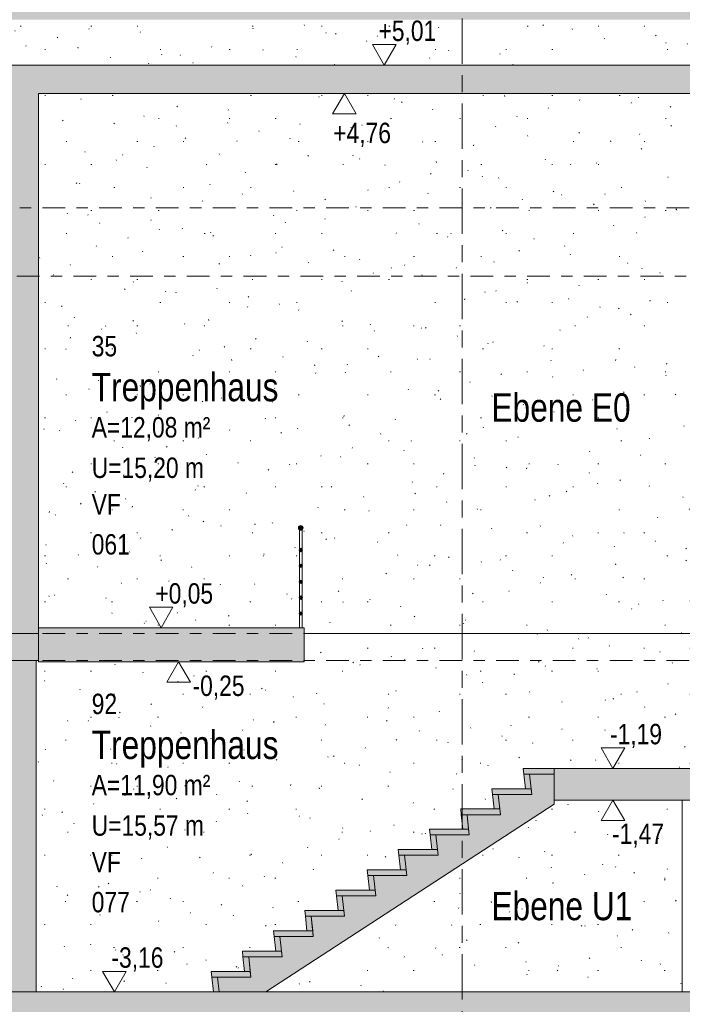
# Model space of a CAD drawing. Header units: metres. Extents: x -34 to 182, y -15 to 869.
# Tile 19 of 46: x 16 to 22, y -6 to 3. Entities that reach past the tile are written whole.
import ezdxf

# ---------------------------------------------------------------- set-up
doc = ezdxf.new("R2010")
doc.units = ezdxf.units.M
for name, pattern in [('_Ebene_', [0.4, 0.2, -0.1, 0, -0.1]), ('_Rasterlinie_', [0.75, 0.4, -0.1, 0.15, -0.1]), ('Abgebrochen', [0.714375, 0.47625, -0.238125])]:
    doc.linetypes.add(name, pattern=pattern)
for name, color, linetype, lineweight in [('A_Ebenen', 130, 'Continuous', 5), ('A_Geländer', 7, 'Continuous', 5), ('A_Geländer_Pfosten', 7, 'Continuous', 5), ('A_Geschossdecken', 7, 'Continuous', 5), ('A_Geschossdecken_Schraffur', 7, 'Continuous', 5), ('A_Hoehenkoten', 124, 'Continuous', 5), ('A_Körper_Form', 7, 'Continuous', 5), ('A_Linien_Raumtrennung', 7, 'Continuous', 5), ('A_Notizen', 130, 'Continuous', 5), ('A_Raster', 128, 'Continuous', 5), ('A_Raum-Txt', 16, 'Continuous', 5), ('A_Treppe', 38, 'Continuous', 5), ('A_Wand', 244, 'Continuous', 5), ('A_Wand_Schraff', 1, 'Continuous', 5), ('A_Wände_Oberflächenschraffur', 244, 'Continuous', 5)]:
    doc.layers.add(name, color=color, linetype=linetype, lineweight=lineweight)
doc.styles.add('Arial', font='arial.ttf', dxfattribs={"width": 0.8, "height": 0.18})
doc.styles.add('Arial_B', font='txt', dxfattribs={"width": 0.8, "height": 0.25})
pattern_1 = [(0, (20.687, 18.796), (0.813, 0.203), [0.007, -0.603, 0.007, -0.603, -3.251]), (0, (20.687, 18.796), (0.813, 0.203), [-1.219, 0.007, -1.212, 0.007, -0.603, -1.422]), (0, (20.687, 18.796), (0.813, 0.203), [-3.048, 0.007, -0.4, 0.007, -1.009]), (120, (20.991, 18.897), (-0.5823032, 0.6025787), [0.007, -0.603, 0.007, -0.603, -3.251]), (120, (20.991, 18.897), (-0.5823032, 0.6025787), [-1.219, 0.007, -1.212, 0.007, -0.603, -1.422]), (120, (20.991, 18.897), (-0.5823032, 0.6025787), [-3.048, 0.007, -0.4, 0.007, -1.009]), (240, (21.093, 19.304), (-0.2306968, -0.8055787), [0.007, -0.603, 0.007, -0.603, -3.251]), (240, (21.093, 19.304), (-0.2306968, -0.8055787), [-1.219, 0.007, -1.212, 0.007, -0.603, -1.422]), (240, (21.093, 19.304), (-0.2306968, -0.8055787), [-3.048, 0.007, -0.4, 0.007, -1.009])]

# ---------------------------------------------------------------- blocks, each defined once
blk = doc.blocks.new('Geländer - 25mm 2-8069460-E')
at = {"layer": 'A_Geländer_Pfosten', "color": 250, "lineweight": 9}
for p, q in [((18.6564, -1.8851), (18.6564, -2.0541)), ((18.6814, -1.8851), (18.6564, -1.8851)), ((18.6814, -2.0541), (18.6814, -1.8851)), ((18.6564, -2.0661), (18.6564, -2.1941)), ((18.6814, -2.1941), (18.6814, -2.0661)), ((18.6564, -2.2061), (18.6564, -2.3341)), ((18.6814, -2.3341), (18.6814, -2.2061)), ((18.6564, -2.3461), (18.6564, -2.4741)), ((18.6814, -2.4741), (18.6814, -2.3461)), ((18.6564, -2.4861), (18.6564, -2.6141)), ((18.6814, -2.6141), (18.6814, -2.4861)), ((18.6564, -2.6261), (18.6564, -2.7451)), ((18.6814, -2.7451), (18.6814, -2.6261))]:
    blk.add_line(p, q, dxfattribs=at)
blk = doc.blocks.new('Geländer - Geländer-8098466-E')
at = {"layer": 'A_Geländer', "lineweight": 9}
for points in [[(18.6689, -1.8851), (18.683, -1.8792), (18.6889, -1.8651), (18.683, -1.851), (18.6689, -1.8451), (18.6547, -1.851), (18.6489, -1.8651), (18.6547, -1.8792)], [(18.6689, -2.0751), (18.6795, -2.0707), (18.6839, -2.0601), (18.6795, -2.0495), (18.6689, -2.0451), (18.6583, -2.0495), (18.6539, -2.0601), (18.6583, -2.0707)], [(18.6689, -2.2151), (18.6795, -2.2107), (18.6839, -2.2001), (18.6795, -2.1895), (18.6689, -2.1851), (18.6583, -2.1895), (18.6539, -2.2001), (18.6583, -2.2107)], [(18.6689, -2.3551), (18.6795, -2.3507), (18.6839, -2.3401), (18.6795, -2.3295), (18.6689, -2.3251), (18.6583, -2.3295), (18.6539, -2.3401), (18.6583, -2.3507)], [(18.6689, -2.4951), (18.6795, -2.4907), (18.6839, -2.4801), (18.6795, -2.4695), (18.6689, -2.4651), (18.6583, -2.4695), (18.6539, -2.4801), (18.6583, -2.4907)], [(18.6689, -2.6351), (18.6795, -2.6307), (18.6839, -2.6201), (18.6795, -2.6095), (18.6689, -2.6051), (18.6583, -2.6095), (18.6539, -2.6201), (18.6583, -2.6307)]]:
    blk.add_hatch(color=253, dxfattribs=at).paths.add_polyline_path(points, flags=0)
at = {"layer": 'A_Geländer', "color": 250, "lineweight": 9}
for centre, radius, start, end in [((18.6689, -1.8651), 0.02, 0, 180), ((18.6689, -1.8651), 0.02, 180, 0), ((18.6689, -2.0601), 0.015, 0, 180), ((18.6689, -2.0601), 0.015, 180, 0), ((18.6689, -2.2001), 0.015, 0, 180), ((18.6689, -2.2001), 0.015, 180, 0), ((18.6689, -2.3401), 0.015, 0, 180), ((18.6689, -2.3401), 0.015, 180, 0), ((18.6689, -2.4801), 0.015, 0, 180), ((18.6689, -2.4801), 0.015, 180, 0), ((18.6689, -2.6201), 0.015, 0, 180), ((18.6689, -2.6201), 0.015, 180, 0)]:
    blk.add_arc(centre, radius, start, end, dxfattribs=at)
blk.add_blockref('Geländer - 25mm 2-8069460-E', (0, 0))
blk = doc.blocks.new('Höhenkoten - leer-6237472-E')
at = {"layer": 'A_Hoehenkoten'}
for p, q in [((-24.7743, -6.7651), (-24.9821, -6.7651)), ((-24.8782, -6.9451), (-24.9821, -6.7651)), ((-24.8782, -6.9451), (-24.7743, -6.7651))]:
    blk.add_line(p, q, dxfattribs=at)

msp = doc.modelspace()

# ---------------------------------------------------------------- hatches: boundary and pattern name
at = {"layer": 'A_Geschossdecken_Schraffur', "lineweight": 9}
for points in [[(16.3564, 1.4749), (16.3564, 2.2149), (12.0078, 2.2149), (12.0078, 1.9049), (15.9764, 1.9049), (15.9764, 1.5249), (12.0078, 1.5249), (12.0078, 1.4749), (15.9764, 1.4749)], [(16.3564, 1.9649), (22.1423, 1.9649), (22.1423, 2.2149), (16.3564, 2.2149)], [(18.6997, -3.0451), (18.6997, -2.7451), (16.3564, -2.7451), (16.3564, -3.0451), (17.445, -3.0451)], [(8.3527, -3.1334), (8.9616, -3.1184), (12.0689, -3.0351), (16.3564, -3.0351), (16.3564, -2.7951), (12.0689, -2.7951), (8.8548, -2.8811), (8.3527, -2.8934), (8.3527, -3.0994)], [(22.1423, -4.2651), (22.1423, -3.9851), (20.9039, -3.9851), (20.9039, -4.2651)], [(16.046, -6.2051), (22.2628, -6.2051), (22.2628, -5.9551), (16.046, -5.9551)]]:
    msp.add_hatch(color=253, dxfattribs=at).paths.add_polyline_path(points, flags=0)
at = {"layer": 'A_Körper_Form'}
msp.add_hatch(color=10, dxfattribs=at).paths.add_polyline_path([(23.2597, -4.0838), (23.2598, 7.0791), (12.2743, 7.0791), (12.2742, 2.6149), (22.1423, 2.6149), (22.1423, 6.2149), (22.3423, 6.2149), (22.3423, -4.0838), (23.2221, -4.0838)], flags=0)
at = {"layer": 'A_Treppe'}
for points in [[(20.9039, -4.0351), (20.9039, -3.9851), (20.6289, -3.9851), (20.6345, -4.0351)], [(20.6992, -4.1642), (20.6848, -4.0351), (20.6345, -4.0351), (20.6489, -4.1642)], [(20.7048, -4.2142), (20.6992, -4.1642), (20.3539, -4.1642), (20.3595, -4.2142)], [(20.4242, -4.3433), (20.4098, -4.2142), (20.3595, -4.2142), (20.3739, -4.3433)], [(20.4298, -4.3933), (20.4242, -4.3433), (20.0789, -4.3433), (20.0845, -4.3933)], [(20.1492, -4.5224), (20.1348, -4.3933), (20.0845, -4.3933), (20.0989, -4.5224)], [(20.1548, -4.5724), (20.1492, -4.5224), (19.8039, -4.5224), (19.8095, -4.5724)], [(19.8742, -4.7015), (19.8598, -4.5724), (19.8095, -4.5724), (19.8239, -4.7015)], [(19.8798, -4.7515), (19.8742, -4.7015), (19.5289, -4.7015), (19.5345, -4.7515)], [(19.5992, -4.8806), (19.5848, -4.7515), (19.5345, -4.7515), (19.5489, -4.8806)], [(19.6048, -4.9306), (19.5992, -4.8806), (19.2539, -4.8806), (19.2595, -4.9306)], [(19.3242, -5.0596), (19.3098, -4.9306), (19.2595, -4.9306), (19.2739, -5.0596)], [(18.9845, -5.1096), (19.3298, -5.1096), (19.3242, -5.0596), (18.9789, -5.0596)], [(19.0492, -5.2387), (19.0348, -5.1096), (18.9845, -5.1096), (18.9989, -5.2387)], [(19.0548, -5.2887), (19.0492, -5.2387), (18.7039, -5.2387), (18.7095, -5.2887)], [(18.7742, -5.4178), (18.7598, -5.2887), (18.7095, -5.2887), (18.7239, -5.4178)], [(18.7798, -5.4678), (18.7742, -5.4178), (18.4289, -5.4178), (18.4345, -5.4678)], [(18.4992, -5.5969), (18.4848, -5.4678), (18.4345, -5.4678), (18.4489, -5.5969)], [(18.5048, -5.6469), (18.4992, -5.5969), (18.1539, -5.5969), (18.1595, -5.6469)], [(18.2242, -5.776), (18.2098, -5.6469), (18.1595, -5.6469), (18.1739, -5.776)], [(18.2298, -5.826), (18.2242, -5.776), (17.8789, -5.776), (17.8845, -5.826)], [(17.9492, -5.9551), (17.9348, -5.826), (17.8845, -5.826), (17.8989, -5.9551)]]:
    msp.add_hatch(color=8, dxfattribs=at).paths.add_polyline_path(points, flags=0)
at = {"layer": 'A_Treppe', "lineweight": 9}
msp.add_hatch(color=253, dxfattribs=at).paths.add_polyline_path([(17.9492, -5.9551), (18.3614, -5.9551), (20.9039, -4.2993), (20.9039, -4.0351), (20.6848, -4.0351), (20.7048, -4.2142), (20.4098, -4.2142), (20.4298, -4.3933), (20.1348, -4.3933), (20.1548, -4.5724), (19.8598, -4.5724), (19.8798, -4.7515), (19.5848, -4.7515), (19.6048, -4.9306), (19.3098, -4.9306), (19.3298, -5.1096), (19.0348, -5.1096), (19.0548, -5.2887), (18.7598, -5.2887), (18.7798, -5.4678), (18.4848, -5.4678), (18.5048, -5.6469), (18.2098, -5.6469), (18.2298, -5.826), (17.9348, -5.826)], flags=0)
at = {"layer": 'A_Wand_Schraff', "lineweight": 9}
for points in [[(16.3564, -2.7951), (16.3564, 1.4749), (15.9764, 1.4749), (15.9764, -2.7951)], [(16.336, -5.9551), (16.336, -3.0351), (16.046, -3.0351), (16.046, -5.9551)]]:
    msp.add_hatch(color=253, dxfattribs=at).paths.add_polyline_path(points, flags=0)
at = {"layer": 'A_Wände_Oberflächenschraffur'}
h = msp.add_hatch(dxfattribs=at)
h.set_pattern_fill('FP_1', style=0, pattern_type=2)
h.set_pattern_definition(pattern_1)
h.paths.add_polyline_path([(16.3564, 2.2149), (22.1423, 2.2149), (22.1423, 2.6149), (11.869, 2.6149), (11.869, 2.2149), (15.9764, 2.2149)], flags=0)
h = msp.add_hatch(dxfattribs=at)
h.set_pattern_fill('FP_1', style=0, pattern_type=2)
h.set_pattern_definition(pattern_1)
h.paths.add_polyline_path([(18.6997, -3.0351), (22.1423, -3.0351), (22.1423, 1.9649), (16.3564, 1.9649), (16.3564, -2.7451), (18.6564, -2.7451), (18.6564, -2.6261), (18.6539, -2.6201), (18.6564, -2.6141), (18.6564, -2.4861), (18.6539, -2.4801), (18.6564, -2.4741), (18.6564, -2.3461), (18.6539, -2.3401), (18.6564, -2.3341), (18.6564, -2.2061), (18.6539, -2.2001), (18.6564, -2.1941), (18.6564, -2.0661), (18.6539, -2.0601), (18.6564, -2.0541), (18.6564, -1.8851), (18.6814, -1.8851), (18.6814, -2.0541), (18.6839, -2.0601), (18.6814, -2.0661), (18.6814, -2.1941), (18.6839, -2.2001), (18.6814, -2.2061), (18.6814, -2.3341), (18.6839, -2.3401), (18.6814, -2.3461), (18.6814, -2.4741), (18.6839, -2.4801), (18.6814, -2.4861), (18.6814, -2.6141), (18.6839, -2.6201), (18.6814, -2.6261), (18.6814, -2.7451), (18.6997, -2.7451), (18.6997, -2.7484)], flags=0)
h.paths.add_polyline_path([(18.6689, -1.8851), (18.6547, -1.8792), (18.6489, -1.8651), (18.6547, -1.851), (18.6689, -1.8451), (18.683, -1.851), (18.6889, -1.8651), (18.683, -1.8792), (18.6751, -1.8825)], flags=0)
h = msp.add_hatch(dxfattribs=at)
h.set_pattern_fill('FP_1', style=0, pattern_type=2)
h.set_pattern_definition(pattern_1)
h.paths.add_polyline_path([(16.336, -5.9551), (17.8989, -5.9551), (17.8789, -5.776), (18.1739, -5.776), (18.1539, -5.5969), (18.4489, -5.5969), (18.4289, -5.4178), (18.7239, -5.4178), (18.7039, -5.2387), (18.9989, -5.2387), (18.9789, -5.0596), (19.2739, -5.0596), (19.2539, -4.8806), (19.5489, -4.8806), (19.5289, -4.7015), (19.8239, -4.7015), (19.8039, -4.5224), (20.0989, -4.5224), (20.0789, -4.3433), (20.3739, -4.3433), (20.3539, -4.1642), (20.6489, -4.1642), (20.6289, -3.9851), (22.1423, -3.9851), (22.1423, -3.0351), (18.6997, -3.0351), (18.6997, -3.0451), (16.3564, -3.0451), (16.3564, -3.0351), (16.336, -3.0351), (16.336, -4.1523)], flags=0)
h.paths.add_polyline_path([(18.7798, -5.9551), (22.0328, -5.9551), (22.0328, -4.2651), (20.9039, -4.2651), (20.9039, -4.2993), (18.3614, -5.9551), (18.5048, -5.9551)], flags=0)

# ---------------------------------------------------------------- linework, layer by layer
at = {"layer": 'A_Ebenen', "color": 170, "linetype": '_Ebene_', "lineweight": 9}
for p, q in [((26.5924, 0.9549), (-30.8344, 0.9549)), ((-30.8344, 0.3549), (26.5924, 0.3549)), ((26.5924, -2.7951), (-30.8344, -2.7951)), ((26.5924, -3.0351), (-30.8344, -3.0351))]:
    msp.add_line(p, q, dxfattribs=at)
at = {"layer": 'A_Ebenen', "color": 31, "linetype": 'Abgebrochen'}
msp.add_line((25.3224, -5.9551), (-29.2764, -5.9551), dxfattribs=at)
at = {"layer": 'A_Geschossdecken', "color": 250, "lineweight": 9}
for p, q in [((22.1423, 2.2149), (7.5196, 2.2149)), ((16.3564, 1.4749), (16.3564, 1.9649)), ((16.3564, 1.9649), (22.1423, 1.9649)), ((18.6997, -2.7451), (16.3564, -2.7451)), ((16.3564, -2.7451), (16.3564, -3.0451)), ((18.6997, -3.0451), (18.6997, -2.7451)), ((12.0689, -3.0351), (16.3564, -3.0351)), ((16.3564, -3.0451), (18.6997, -3.0451)), ((22.1423, -3.9851), (20.9039, -3.9851)), ((20.9039, -3.9851), (20.9039, -4.2651)), ((20.9039, -4.2651), (22.1423, -4.2651)), ((22.0328, -5.9551), (16.046, -5.9551))]:
    msp.add_line(p, q, dxfattribs=at)
at = {"layer": 'A_Linien_Raumtrennung', "color": 250, "lineweight": 9}
msp.add_line((18.6997, -2.7951), (22.1423, -2.7951), dxfattribs=at)
at = {"layer": 'A_Raster', "linetype": '_Rasterlinie_', "lineweight": 9}
msp.add_line((20.0914, -12.7741), (20.0914, 6.7822), dxfattribs=at)
at = {"layer": 'A_Treppe', "color": 250, "lineweight": 9}
for p, q in [((20.9039, -3.9851), (20.6289, -3.9851)), ((20.6289, -3.9851), (20.6345, -4.0351)), ((20.9039, -4.0351), (20.9039, -3.9851)), ((20.6345, -4.0351), (20.6489, -4.1642)), ((20.6848, -4.0351), (20.6345, -4.0351)), ((20.6345, -4.0351), (20.9039, -4.0351)), ((20.9039, -4.0351), (20.6848, -4.0351)), ((20.6848, -4.0351), (20.7048, -4.2142)), ((20.6992, -4.1642), (20.6848, -4.0351)), ((20.9039, -4.2993), (20.9039, -4.0351)), ((20.6992, -4.1642), (20.3539, -4.1642)), ((20.3539, -4.1642), (20.3595, -4.2142)), ((20.6489, -4.1642), (20.6992, -4.1642)), ((20.7048, -4.2142), (20.6992, -4.1642)), ((20.3595, -4.2142), (20.3739, -4.3433)), ((20.4098, -4.2142), (20.3595, -4.2142)), ((20.3595, -4.2142), (20.7048, -4.2142)), ((20.7048, -4.2142), (20.4098, -4.2142)), ((20.4098, -4.2142), (20.4298, -4.3933)), ((20.4242, -4.3433), (20.4098, -4.2142)), ((18.3614, -5.9551), (20.9039, -4.2993)), ((20.4242, -4.3433), (20.0789, -4.3433)), ((20.0789, -4.3433), (20.0845, -4.3933)), ((20.0845, -4.3933), (20.0989, -4.5224)), ((20.1348, -4.3933), (20.0845, -4.3933)), ((20.0845, -4.3933), (20.4298, -4.3933)), ((20.4298, -4.3933), (20.1348, -4.3933)), ((20.1348, -4.3933), (20.1548, -4.5724)), ((20.1492, -4.5224), (20.1348, -4.3933)), ((20.3739, -4.3433), (20.4242, -4.3433)), ((20.4298, -4.3933), (20.4242, -4.3433)), ((20.1492, -4.5224), (19.8039, -4.5224)), ((19.8039, -4.5224), (19.8095, -4.5724)), ((19.8095, -4.5724), (19.8239, -4.7015)), ((19.8598, -4.5724), (19.8095, -4.5724)), ((19.8095, -4.5724), (20.1548, -4.5724)), ((20.1548, -4.5724), (19.8598, -4.5724)), ((19.8598, -4.5724), (19.8798, -4.7515)), ((19.8742, -4.7015), (19.8598, -4.5724)), ((20.0989, -4.5224), (20.1492, -4.5224)), ((20.1548, -4.5724), (20.1492, -4.5224)), ((19.8742, -4.7015), (19.5289, -4.7015)), ((19.5289, -4.7015), (19.5345, -4.7515)), ((19.5345, -4.7515), (19.5489, -4.8806)), ((19.5848, -4.7515), (19.5345, -4.7515)), ((19.5345, -4.7515), (19.8798, -4.7515)), ((19.8798, -4.7515), (19.5848, -4.7515)), ((19.5848, -4.7515), (19.6048, -4.9306)), ((19.5992, -4.8806), (19.5848, -4.7515)), ((19.8239, -4.7015), (19.8742, -4.7015)), ((19.8798, -4.7515), (19.8742, -4.7015)), ((19.5992, -4.8806), (19.2539, -4.8806)), ((19.2539, -4.8806), (19.2595, -4.9306)), ((19.2595, -4.9306), (19.2739, -5.0596)), ((19.3098, -4.9306), (19.2595, -4.9306)), ((19.2595, -4.9306), (19.6048, -4.9306)), ((19.6048, -4.9306), (19.3098, -4.9306)), ((19.3098, -4.9306), (19.3298, -5.1096)), ((19.3242, -5.0596), (19.3098, -4.9306)), ((19.5489, -4.8806), (19.5992, -4.8806)), ((19.6048, -4.9306), (19.5992, -4.8806)), ((19.3242, -5.0596), (18.9789, -5.0596)), ((18.9789, -5.0596), (18.9845, -5.1096)), ((18.9845, -5.1096), (18.9989, -5.2387)), ((19.0348, -5.1096), (18.9845, -5.1096)), ((18.9845, -5.1096), (19.3298, -5.1096)), ((19.3298, -5.1096), (19.0348, -5.1096)), ((19.0348, -5.1096), (19.0548, -5.2887)), ((19.0492, -5.2387), (19.0348, -5.1096)), ((19.2739, -5.0596), (19.3242, -5.0596)), ((19.3298, -5.1096), (19.3242, -5.0596)), ((19.0492, -5.2387), (18.7039, -5.2387)), ((18.7039, -5.2387), (18.7095, -5.2887)), ((18.7095, -5.2887), (18.7239, -5.4178)), ((18.7598, -5.2887), (18.7095, -5.2887)), ((18.7095, -5.2887), (19.0548, -5.2887)), ((19.0548, -5.2887), (18.7598, -5.2887)), ((18.7598, -5.2887), (18.7798, -5.4678)), ((18.7742, -5.4178), (18.7598, -5.2887)), ((18.9989, -5.2387), (19.0492, -5.2387)), ((19.0548, -5.2887), (19.0492, -5.2387)), ((18.7742, -5.4178), (18.4289, -5.4178)), ((18.4289, -5.4178), (18.4345, -5.4678)), ((18.4345, -5.4678), (18.4489, -5.5969)), ((18.4848, -5.4678), (18.4345, -5.4678)), ((18.4345, -5.4678), (18.7798, -5.4678)), ((18.7798, -5.4678), (18.4848, -5.4678)), ((18.4848, -5.4678), (18.5048, -5.6469)), ((18.4992, -5.5969), (18.4848, -5.4678)), ((18.7239, -5.4178), (18.7742, -5.4178)), ((18.7798, -5.4678), (18.7742, -5.4178)), ((18.4992, -5.5969), (18.1539, -5.5969)), ((18.1539, -5.5969), (18.1595, -5.6469)), ((18.4489, -5.5969), (18.4992, -5.5969)), ((18.5048, -5.6469), (18.4992, -5.5969)), ((18.1595, -5.6469), (18.1739, -5.776)), ((18.2098, -5.6469), (18.1595, -5.6469)), ((18.1595, -5.6469), (18.5048, -5.6469)), ((18.5048, -5.6469), (18.2098, -5.6469)), ((18.2098, -5.6469), (18.2298, -5.826)), ((18.2242, -5.776), (18.2098, -5.6469)), ((18.2242, -5.776), (17.8789, -5.776)), ((17.8789, -5.776), (17.8845, -5.826)), ((18.1739, -5.776), (18.2242, -5.776)), ((18.2298, -5.826), (18.2242, -5.776)), ((17.8845, -5.826), (17.8989, -5.9551)), ((17.9348, -5.826), (17.8845, -5.826)), ((17.8845, -5.826), (18.2298, -5.826)), ((18.2298, -5.826), (17.9348, -5.826)), ((17.9348, -5.826), (17.9492, -5.9551)), ((17.9492, -5.9551), (17.9348, -5.826)), ((17.8989, -5.9551), (17.9492, -5.9551)), ((17.9492, -5.9551), (18.3614, -5.9551))]:
    msp.add_line(p, q, dxfattribs=at)
at = {"layer": 'A_Wand', "color": 250, "lineweight": 9}
for p, q in [((16.3564, -2.7451), (16.3564, 1.4749)), ((15.9764, -2.7951), (16.3564, -2.7951)), ((16.336, -5.9551), (16.336, -3.0351)), ((22.0328, -4.2651), (22.0328, -5.9551))]:
    msp.add_line(p, q, dxfattribs=at)

# ---------------------------------------------------------------- block references
at = {"layer": 'A_Geländer', "color": 250, "lineweight": 9}
msp.add_blockref('Geländer - Geländer-8098466-E', (0, 0), dxfattribs=at)
at = {"layer": 'A_Hoehenkoten'}
for p in [(44.2835, 9.16), (42.3161, 4.2), (46.2994, 2.96), (41.904, 0.99)]:
    msp.add_blockref('Höhenkoten - leer-6237472-E', p, dxfattribs=at)
at = {"layer": 'A_Hoehenkoten', "rotation": 180}
msp.add_blockref('Höhenkoten - leer-6237472-E', (-5.8244, -4.9802), dxfattribs=at)
at = {"layer": 'A_Hoehenkoten', "extrusion": (0, 0, -1), "rotation": 180}
for p in [(-42.4699, -9.9902), (-46.2994, -11.2102)]:
    msp.add_blockref('Höhenkoten - leer-6237472-E', p, dxfattribs=at)

# ---------------------------------------------------------------- texts
at = {"layer": 'A_Hoehenkoten', "char_height": 0.18, "attachment_point": 1, "line_spacing_factor": 0.941778, "style": 'Arial'}
for s, insert, width in [('+5,01', (19.3546, 2.6071), 0.601593), ('+4,76', (18.9553, 1.7066), 0.601593), ('+0,05', (17.3872, -2.3529), 0.601593), ('-0,25', (17.7147, -3.1668), 0.542095), ('-1,19', (21.3953, -3.5929), 0.542095), ('-1,47', (21.4132, -4.4712), 0.542095), ('-3,16', (16.9999, -5.5629), 0.542095)]:
    msp.add_mtext(s, dxfattribs=dict(at, insert=insert, width=width))
at = {"layer": 'A_Notizen', "color": 7, "char_height": 0.25, "attachment_point": 1, "style": 'Arial_B'}
for s, insert, width in [('Ebene E0', (20.3496, -0.6791), 1.513586), ('Ebene U1', (20.3496, -5.0737), 1.532827)]:
    msp.add_mtext(s, dxfattribs=dict(at, insert=insert, width=width))
at = {"layer": 'A_Raum-Txt', "attachment_point": 1}
for s, insert, char_height, width, style in [('35', (16.826, -0.1731), 0.18, 0.269367, 'Arial'), ('Treppenhaus', (16.826, -0.4986), 0.25, 2.110041, 'Arial_B'), ('A=12,08 m²', (16.826, -0.8884), 0.18, 1.244219, 'Arial'), ('U=15,20 m', (16.826, -1.2451), 0.18, 1.180084, 'Arial'), ('VF', (16.826, -1.5677), 0.18, 0.307848, 'Arial'), ('061', (16.826, -1.9203), 0.18, 0.40405, 'Arial'), ('92', (16.826, -3.327), 0.18, 0.269367, 'Arial'), ('Treppenhaus', (16.826, -3.6524), 0.25, 2.110041, 'Arial_B'), ('A=11,90 m²', (16.826, -4.0422), 0.18, 1.244219, 'Arial'), ('U=15,57 m', (16.826, -4.3989), 0.18, 1.180084, 'Arial'), ('VF', (16.826, -4.7215), 0.18, 0.307848, 'Arial'), ('077', (16.826, -5.0742), 0.18, 0.40405, 'Arial')]:
    msp.add_mtext(s, dxfattribs=dict(at, insert=insert, char_height=char_height, width=width, style=style))

doc.saveas('drawing.dxf')
